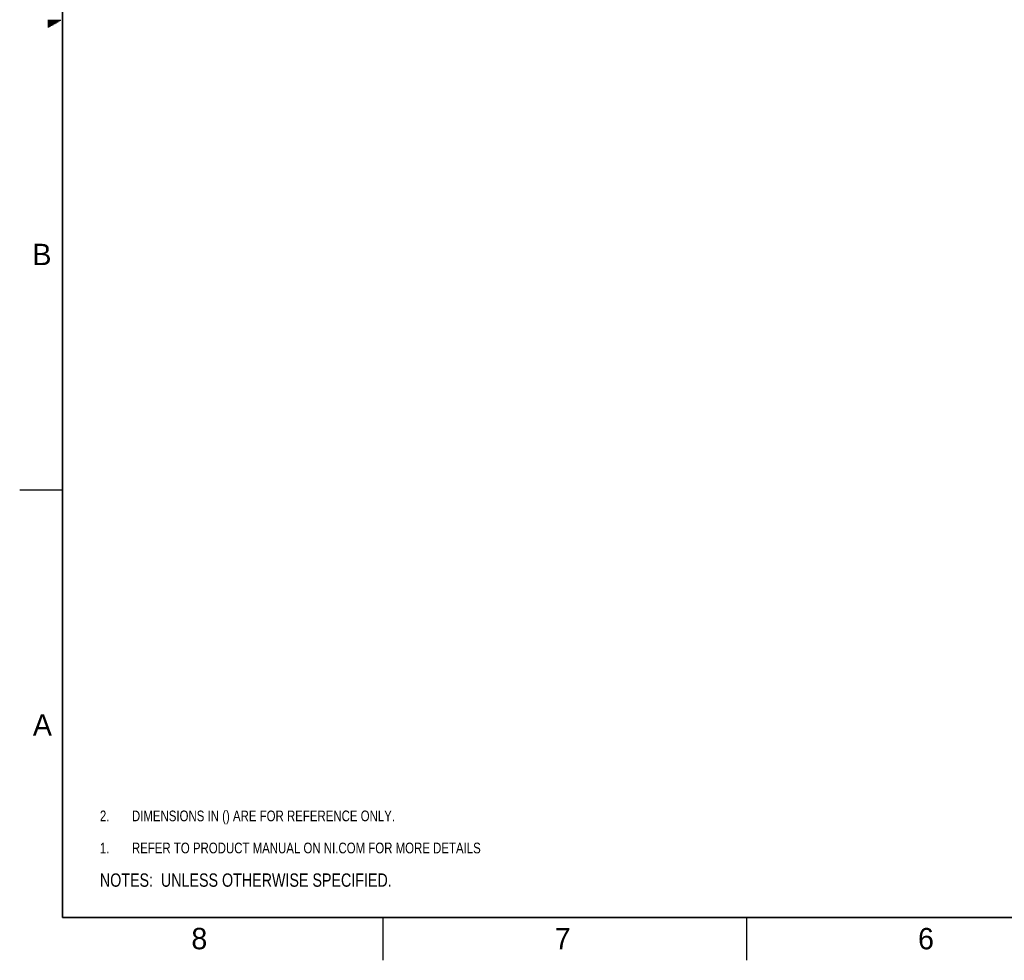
# Model space of a CAD drawing. Header units: inches. Extents: x 0 to 34, y 0 to 22.
# Tile 1 of 15: x 0 to 11.5, y 0 to 11. Entities that reach past the tile are written whole.
import ezdxf

# ---------------------------------------------------------------- set-up
doc = ezdxf.new("R2010")
doc.units = ezdxf.units.IN
doc.header["$LTSCALE"] = 1.87
doc.header["$MEASUREMENT"] = 0
doc.layers.get('0').update_dxf_attribs({"linetype": 'CONTINUOUS'})
doc.layers.add('DETAIL', color=7, linetype='CONTINUOUS')
doc.styles.get("Standard").update_dxf_attribs({"font": 'txt', "width": 0.8})
doc.styles.add('TEXTSTYLE_2', font='txt')

# ---------------------------------------------------------------- blocks, each defined once
blk = doc.blocks.new('CUSTOM_NOTE_BL0', base_point=(3.625, 1.312))
at = {"color": 2, "linetype": 'CONTINUOUS', "width": 0.8}
for s, p in [('1.', (0.938, 1.25)), ('REFER TO PRODUCT MANUAL ON NI.COM FOR MORE DETAILS', (1.312, 1.25))]:
    blk.add_text(s, height=0.125, dxfattribs=at).set_placement(p)
blk = doc.blocks.new('NOTES_HEADER_BL2', base_point=(3.1215, 0.9375))
at = {"layer": 'DETAIL', "color": 2, "linetype": 'CONTINUOUS', "width": 0.8}
blk.add_text('NOTES:  UNLESS OTHERWISE SPECIFIED.', height=0.156, dxfattribs=at).set_placement((0.9375, 0.8595))
blk = doc.blocks.new('DIMS_REF_BL3', base_point=(3.125, 1.687))
at = {"layer": 'DETAIL', "color": 2, "linetype": 'CONTINUOUS', "width": 0.8}
for s, p in [('2.', (0.938, 1.625)), ('DIMENSIONS IN () ARE FOR REFERENCE ONLY.', (1.312, 1.625))]:
    blk.add_text(s, height=0.125, dxfattribs=at).set_placement(p)

msp = doc.modelspace()

# ---------------------------------------------------------------- linework, layer by layer
at = {"color": 2, "linetype": 'CONTINUOUS'}
for p, q in [((0.3303, 10.99), (0.4827, 10.99)), ((0.3303, 10.98), (0.4654, 10.98)), ((0.3303, 10.97), (0.448, 10.97)), ((0.3303, 10.96), (0.4307, 10.96)), ((0.3303, 10.95), (0.4134, 10.95)), ((0.3303, 10.94), (0.3961, 10.94)), ((0.3303, 10.93), (0.3788, 10.93)), ((0.3303, 10.92), (0.3614, 10.92)), ((0.3303, 10.91), (0.3441, 10.91)), ((0, 5.5), (0.5, 5.5)), ((4.25, 0), (4.25, 0.5)), ((8.5, 0), (8.5, 0.5))]:
    msp.add_line(p, q, dxfattribs=at)
at = {"color": 7, "linetype": 'CONTINUOUS', "const_width": 0.02}
for points in [[(0.5, 21.5), (0.5, 0.5)], [(0.5, 0.5), (33.5, 0.5)]]:
    msp.add_lwpolyline(points, dxfattribs=at)

# ---------------------------------------------------------------- block references
at = {"color": 2, "linetype": 'CONTINUOUS'}
msp.add_blockref('CUSTOM_NOTE_BL0', (3.6251, 1.3124), dxfattribs=at)
at = {"layer": 'DETAIL', "color": 2, "linetype": 'CONTINUOUS'}
for name, p in [('DIMS_REF_BL3', (3.1251, 1.6874)), ('NOTES_HEADER_BL2', (3.1215, 0.9375))]:
    msp.add_blockref(name, p, dxfattribs=at)

# ---------------------------------------------------------------- texts
at = {"color": 2, "linetype": 'CONTINUOUS', "char_height": 0.25, "width": 0.25, "attachment_point": 1, "line_spacing_factor": 0.9, "style": 'TEXTSTYLE_2'}
for s, insert in [('B', (0.1484, 8.3757)), ('A', (0.1541, 2.8761)), ('8', (2.0074, 0.3791)), ('7', (6.2553, 0.3787)), ('6', (10.5033, 0.3784))]:
    msp.add_mtext(s, dxfattribs=dict(at, insert=insert))

doc.saveas('drawing.dxf')
